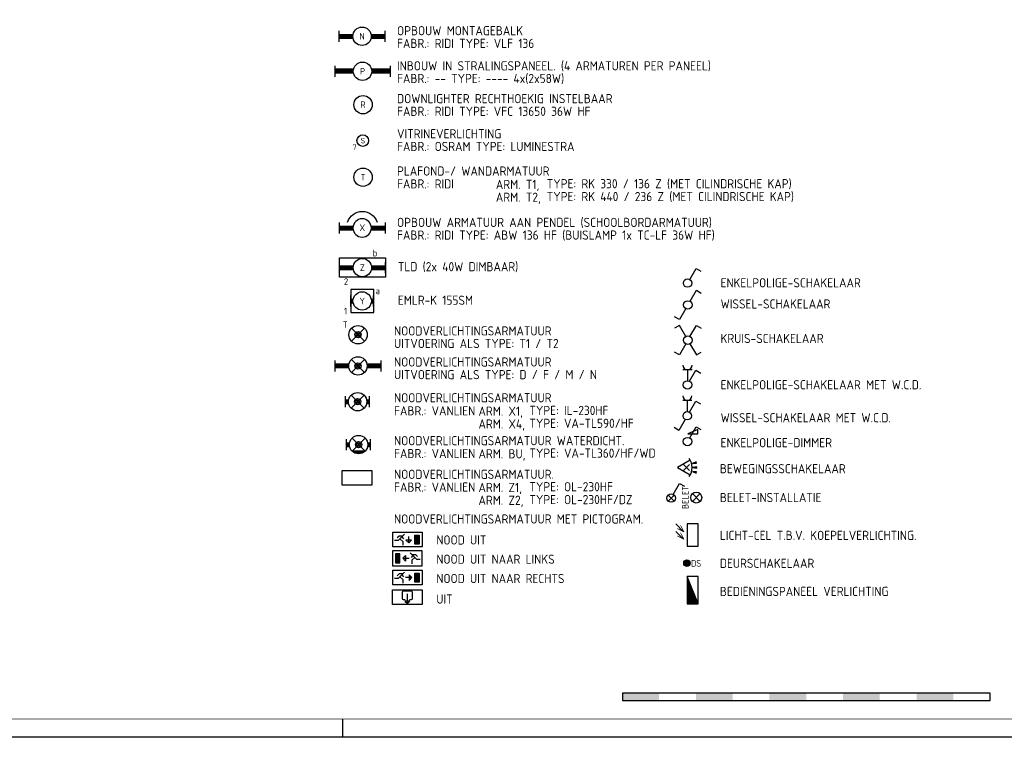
# Model space of a CAD drawing. Header units: millimetres. Extents: x 89505 to 240707, y 191 to 84291.
# Tile 27 of 50: x 195419 to 222193, y 191 to 19715. Entities that reach past the tile are written whole.
import ezdxf
from ezdxf.enums import TextEntityAlignment as Align

# ---------------------------------------------------------------- set-up
doc = ezdxf.new("R2010")
doc.units = ezdxf.units.MM
doc.header["$LTSCALE"] = 100
doc.layers.get('0').update_dxf_attribs({"linetype": 'CONTINUOUS'})
for name, color, linetype in [('71', 2, 'CONTINUOUS'), ('EB63101-_ATTRIB', 2, 'CONTINUOUS'), ('EB6331--_ATTRIB', 2, 'CONTINUOUS'), ('EB63501-_ATTRIB', 2, 'CONTINUOUS'), ('EB6521--_ATTRIB', 2, 'CONTINUOUS'), ('EL63101-_LICHT-ARM', 3, 'CONTINUOUS'), ('EL63101-LICHT-ARM', 3, 'CONTINUOUS'), ('EL63102-_LICHT-SCH', 3, 'CONTINUOUS'), ('EL63105-_LICHT-KAST', 3, 'CONTINUOUS'), ('EL63202-_NOODVRL-TXT', 3, 'CONTINUOUS'), ('EL6331--_BELET230V', 3, 'CONTINUOUS'), ('EL63501-_NOODVRL-ARM', 3, 'CONTINUOUS'), ('EL6521--_BEWAKING', 3, 'CONTINUOUS'), ('LIJN025', 10, 'CONTINUOUS'), ('LIJN050', 90, 'CONTINUOUS'), ('SCHAALBALK', 10, 'CONTINUOUS'), ('TEKST25', 10, 'CONTINUOUS'), ('TEKST35', 50, 'CONTINUOUS'), ('TEKST50', 90, 'CONTINUOUS')]:
    doc.layers.add(name, color=color, linetype=linetype)
doc.styles.add('1_8', font='ISO', dxfattribs={"height": 1.8})
doc.styles.add('2_0', font='iso', dxfattribs={"height": 200})
doc.styles.add('3_5', font='iso', dxfattribs={"height": 3.5})
doc.styles.add('ISO', font='ISO.shx')
doc.styles.add('MAATVOERING', font='iso.shx')
doc.styles.add('ROMAND', font='romand')

# ---------------------------------------------------------------- blocks, each defined once
blk = doc.blocks.new('A0-GE')
at = {"layer": 'LIJN025'}
blk.add_line((1135, 0), (1135, 5), dxfattribs=at)
blk.add_lwpolyline([(1500, 841), (1500, 0), (0, 0), (0, 841)], close=True, dxfattribs=at)
at = {"layer": 'LIJN050', "const_width": 0.2}
blk.add_lwpolyline([(1495, 836), (25, 836), (25, 5), (1495, 5)], close=True, dxfattribs=at)
at = {"layer": 'SCHAALBALK'}
for p, q in [((1211, 12), (1211, 10)), ((1311, 12), (1211, 12)), ((1311, 10), (1311, 12)), ((1211, 10), (1311, 10))]:
    blk.add_line(p, q, dxfattribs=at)
for points in [[(1211, 10), (1211, 12), (1221, 10), (1221, 12)], [(1231, 10), (1231, 12), (1241, 10), (1241, 12)], [(1251, 10), (1251, 12), (1261, 10), (1261, 12)], [(1271, 10), (1271, 12), (1281, 10), (1281, 12)], [(1291, 10), (1291, 12), (1301, 10), (1301, 12)]]:
    blk.add_solid(points, dxfattribs=at)
at = {"layer": 'TEKST25', "style": 'ROMAND', "width": 2.899115}
blk.add_attdef('STATUS', text='', height=2.5, dxfattribs=at).set_placement((1454, 71.5), (1493, 71.5), align=Align.FIT)
at = {"layer": 'TEKST25', "style": 'ISO'}
for tag, p in [('E', (1455.25, 66)), ('NAAM-E', (1466.75, 66)), ('DATUM-E', (1485, 66)), ('D', (1455.25, 61)), ('NAAM-D', (1466.75, 61)), ('DATUM-D', (1485, 61)), ('C', (1455.25, 56)), ('NAAM-C', (1466.75, 56)), ('DATUM-C', (1485, 56)), ('B', (1455.25, 51)), ('NAAM-B', (1466.75, 51)), ('DATUM-B', (1485, 51)), ('A', (1455.25, 46)), ('NAAM-A', (1466.75, 46)), ('DATUM-A', (1485, 46))]:
    blk.add_attdef(tag, text='', height=2.5, dxfattribs=at).set_placement(p, align=Align.CENTER)
for tag, p in [('DATUM', (1332.75, 36.25)), ('SCHAAL', (1368, 36.25)), ('GETEKEND', (1398.25, 36.25)), ('GECONTOL.', (1433, 36.25)), ('FORMAAT', (1463.25, 28.25))]:
    blk.add_attdef(tag, p, '', height=2.5, dxfattribs=at)
at = {"layer": 'TEKST35', "style": 'ISO'}
for tag, p in [('PROJECT', (1334.5, 72.5)), ('PLAATS', (1334.5, 63.5)), ('INSTALLATIE-REGEL1', (1334.5, 52.5)), ('INSTALLATIE-REGEL2', (1334.5, 43.5))]:
    blk.add_attdef(tag, p, '', height=4, dxfattribs=at)
blk.add_attdef('PROJ.NR.', text='', height=4, dxfattribs=at).set_placement((1481, 23), align=Align.CENTER)
at = {"layer": 'TEKST50', "style": 'ISO'}
blk.add_attdef('FILE-NAAM', text='', height=5, dxfattribs=at).set_placement((1473.5, 7.5), align=Align.CENTER)
blk = doc.blocks.new('EJ3T01W')
at = {"color": 0}
for p, q in [((-3.25, -1.5), (-3.25, 1.5)), ((-3.25, 0.52), (-2.44, 0.52)), ((-3.25, 0.17), (-2.49, 0.17)), ((-1.77, 1.77), (1.77, -1.77)), ((1.77, 1.77), (-1.77, -1.77)), ((2.44, 0.52), (3.25, 0.52)), ((2.49, 0.17), (3.25, 0.17)), ((3.25, -1.5), (3.25, 1.5)), ((-3.25, -0.17), (-2.49, -0.17)), ((-3.25, -0.52), (-2.44, -0.52)), ((2.44, -0.52), (3.25, -0.52)), ((2.49, -0.17), (3.25, -0.17))]:
    blk.add_line(p, q, dxfattribs=at)
for p, q in [((1.77, -1.77), (-1.77, -1.77)), ((1.48, -2.02), (-1.48, -2.02)), ((1.05, -2.27), (-1.05, -2.27))]:
    blk.add_line(p, q)
at = {"color": 6}
blk.add_lwpolyline([(1.77, -1.77), (1.75, -1.75)], dxfattribs=at)
at = {"color": 0}
for radius in [2.5, 0.85, 0.5]:
    blk.add_circle((0, 0), radius, dxfattribs=at)
at = {"color": 6, "style": '1_8'}
for tag, flags, p in [('A_CODE', 8, (-3.5, 2.75)), ('SCHAK', 8, (3.5, 2.75)), ('GROEP', 8, (-3.5, -2.75)), ('KAST', 9, (3.5, -2.75))]:
    blk.add_attdef(tag, text='', height=1.8, dxfattribs=dict(at, flags=flags)).set_placement(p, align=Align.MIDDLE)
blk = doc.blocks.new('ES3S1-R')
blk.add_lwpolyline([(0.1, 2.12), (2.75, 2.12), (2.75, 3.25)], close=True)
blk.add_lwpolyline([(0.58, 1), (2.31, 4), (3.61, 3.25)])
blk.add_circle((0, 0), 1.15)
at = {"style": '1_8'}
for tag, flags, p in [('SCHAK', 8, (3, 5.5)), ('KAST', 9, (-3, 0.5)), ('M_CODE', 9, (0, 0)), ('DOEL', 9, (-3, -2)), ('GROEP', 9, (-3, -4.5))]:
    blk.add_attdef(tag, text='', height=1.8, dxfattribs=dict(at, flags=flags)).set_placement(p, align=Align.MIDDLE_CENTER)
blk = doc.blocks.new('ES3N026')
for p, q in [((-1.5, 0.75), (-1, 0.25)), ((0.38, -0.88), (0.38, 0.87)), ((2.25, 1.25), (2.25, -1.25)), ((2.5, 1.25), (2.5, -1.25)), ((2.75, 1.25), (2.75, -1.25)), ((3, 1.25), (3, -1.25))]:
    blk.add_line(p, q)
for points in [[(4.01, 2.01), (4.01, -1.98), (-3.99, -1.98), (-3.99, 2.01)], [(3.25, -1.25), (2, -1.25), (2, 1.25), (3.25, 1.25)], [(0.38, -0.88), (1.12, -0.13), (-0.37, -0.13)]]:
    blk.add_lwpolyline(points, close=True)
for points in [[(-0.75, 1.5), (-2.5, -0.25), (-3.5, -0.25)], [(-1.25, 1), (-2.25, 1), (-2.75, 0.5)], [(-2, 0.25), (-1.25, -0.5), (-1.25, -1.5)]]:
    blk.add_lwpolyline(points)
at = {"style": '1_8'}
for tag, flags, p in [('A_CODE', 8, (-3.5, 2.75)), ('SCHAK', 8, (3.5, 2.75)), ('GROEP', 8, (-3.5, -2.75)), ('KAST', 9, (3.5, -2.75))]:
    blk.add_attdef(tag, text='', height=1.8, dxfattribs=dict(at, flags=flags)).set_placement(p, align=Align.MIDDLE_CENTER)
at = {"color": 2, "style": '1_8', "flags": 8}
blk.add_attdef('NUMMER', text='', height=1.8, dxfattribs=at).set_placement((4, 3.75), align=Align.MIDDLE)
blk = doc.blocks.new('ES3N046')
blk.add_line((0, -1.75), (0, 0.875))
for points in [[(4, -2), (-4, -2), (-4, 2), (4, 2)], [(0, -1.75), (0.65625, -1.09375), (-0.65625, -1.09375)]]:
    blk.add_lwpolyline(points, close=True)
blk.add_lwpolyline([(-0.546875, -0.765625), (-0.875, -0.765625, -0.4142135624), (-1.3125, -0.328125), (-1.3125, 1.3125, -0.4142135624), (-0.875, 1.75), (0.875, 1.75, -0.4142135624), (1.3125, 1.3125), (1.3125, -0.328125, -0.4142135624), (0.875, -0.765625), (0.546875, -0.765625, -0.4142135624)], format="xyb")
at = {"style": '1_8'}
for tag, flags, p in [('A_CODE', 8, (-3.5, 2.75)), ('SCHAK', 8, (3.5, 2.75)), ('GROEP', 8, (-3.5, -2.75)), ('KAST', 9, (3.5, -2.75))]:
    blk.add_attdef(tag, text='', height=1.8, dxfattribs=dict(at, flags=flags)).set_placement(p, align=Align.MIDDLE_CENTER)
at = {"style": '1_8', "flags": 8}
blk.add_attdef('NUMMER', text='', height=1.8, dxfattribs=at).set_placement((4, 3.75), align=Align.MIDDLE)
blk = doc.blocks.new('ES3N024')
for p, q in [((-1.5, 0.75), (-1, 0.25)), ((1.25, 0), (-0.5, 0)), ((2.25, 1.25), (2.25, -1.25)), ((2.5, 1.25), (2.5, -1.25)), ((2.75, 1.25), (2.75, -1.25)), ((3, 1.25), (3, -1.25))]:
    blk.add_line(p, q)
for points in [[(4.01, 2.01), (4.01, -1.98), (-3.99, -1.98), (-3.99, 2.01)], [(1.25, 0), (0.5, 0.75), (0.5, -0.75)], [(3.25, -1.25), (2, -1.25), (2, 1.25), (3.25, 1.25)]]:
    blk.add_lwpolyline(points, close=True)
for points in [[(-0.75, 1.5), (-2.5, -0.25), (-3.5, -0.25)], [(-1.25, 1), (-2.25, 1), (-2.75, 0.5)], [(-2, 0.25), (-1.25, -0.5), (-1.25, -1.5)]]:
    blk.add_lwpolyline(points)
at = {"style": '1_8'}
for tag, flags, p in [('A_CODE', 8, (-3.5, 2.75)), ('SCHAK', 8, (3.5, 2.75)), ('GROEP', 8, (-3.5, -2.75)), ('KAST', 9, (3.5, -2.75))]:
    blk.add_attdef(tag, text='', height=1.8, dxfattribs=dict(at, flags=flags)).set_placement(p, align=Align.MIDDLE_CENTER)
at = {"color": 2, "style": '1_8', "flags": 8}
blk.add_attdef('NUMMER', text='', height=1.8, dxfattribs=at).set_placement((4, 3.75), align=Align.MIDDLE)
blk = doc.blocks.new('ES3N021')
for p, q in [((-3, 1.25), (-3, -1.25)), ((-2.75, 1.25), (-2.75, -1.25)), ((-2.5, 1.25), (-2.5, -1.25)), ((-2.25, 1.25), (-2.25, -1.25)), ((-1.25, 0), (0.5, 0)), ((1.5, 0.75), (1, 0.25))]:
    blk.add_line(p, q)
for points in [[(-4, 2), (-4, -2), (4, -2), (4, 2)], [(-3.25, -1.25), (-2, -1.25), (-2, 1.25), (-3.25, 1.25)], [(-1.25, 0), (-0.5, 0.75), (-0.5, -0.75)]]:
    blk.add_lwpolyline(points, close=True)
for points in [[(0.75, 1.5), (2.5, -0.25), (3.5, -0.25)], [(1.25, 1), (2.25, 1), (2.75, 0.5)], [(2, 0.25), (1.25, -0.5), (1.25, -1.5)]]:
    blk.add_lwpolyline(points)
at = {"style": '1_8'}
for tag, flags, p in [('A_CODE', 8, (-3.5, 2.75)), ('SCHAK', 8, (3.5, 2.75)), ('GROEP', 8, (-3.5, -2.75)), ('KAST', 9, (3.5, -2.75))]:
    blk.add_attdef(tag, text='', height=1.8, dxfattribs=dict(at, flags=flags)).set_placement(p, align=Align.MIDDLE_CENTER)
at = {"style": '1_8', "flags": 8}
blk.add_attdef('NUMMER', text='', height=1.8, dxfattribs=at).set_placement((4, 3.75), align=Align.MIDDLE)
blk = doc.blocks.new('ES3N001')
blk.add_lwpolyline([(4.01, 2.01), (4.01, -1.98), (-3.99, -1.98), (-3.99, 2.01)], close=True)
at = {"style": '1_8'}
for tag, flags, p in [('A_CODE', 8, (-3.5, 2.75)), ('SCHAK', 8, (3.5, 2.75)), ('GROEP', 8, (-3.5, -2.75)), ('KAST', 9, (3.5, -2.75))]:
    blk.add_attdef(tag, text='', height=1.8, dxfattribs=dict(at, flags=flags)).set_placement(p, align=Align.MIDDLE_CENTER)
at = {"color": 2, "flags": 8}
for tag, height, style, p in [('NUMMER', 1.8, '1_8', (4, 3.75)), ('TEKST', 2, '2_0', (0, 0))]:
    blk.add_attdef(tag, text='', height=height, dxfattribs=dict(at, style=style)).set_placement(p, align=Align.MIDDLE)
blk = doc.blocks.new('ES652102')
for p, q in [((-1.5, 0.9), (-1.5, -0.9)), ((-1.25, 1.22), (-1.25, -1.22)), ((-1, 1.44), (-1, -1.44)), ((-0.75, 1.58), (-0.75, -1.58)), ((-0.5, 1.68), (-0.5, -1.68)), ((-0.25, 1.73), (-0.25, -1.73)), ((0, 1.75), (0, -1.75)), ((0.25, 1.73), (0.25, -1.73)), ((0.5, 1.68), (0.5, -1.68)), ((0.75, 1.58), (0.75, -1.58)), ((1, 1.44), (1, -1.44)), ((1.25, 1.22), (1.25, -1.22)), ((1.5, -0.9), (1.5, 0.9))]:
    blk.add_line(p, q)
blk.add_circle((0, 0), 1.75)
at = {"style": '1_8'}
for tag, p in [('NUMMER', (0, 3.5)), ('CODE', (0, 0))]:
    blk.add_attdef(tag, text='', height=1.8, dxfattribs=at).set_placement(p, align=Align.MIDDLE)
at = {"style": '1_8', "flags": 9}
blk.add_attdef('M_CODE', text='', height=1.8, dxfattribs=at).set_placement((0, 0), align=Align.MIDDLE)
blk = doc.blocks.new('ES111262')
for p, q in [((-5, -2), (5, 2)), ((-5, 1.75), (4.375, 1.75)), ((-5, 1.5), (3.75, 1.5)), ((-5, 1.25), (3.125, 1.25)), ((-5, 1), (2.5, 1)), ((-5, 0.75), (1.875, 0.75)), ((-5, 0.5), (1.25, 0.5)), ((-5, 0.25), (0.625, 0.25)), ((-5, 0), (0, 0)), ((-5, -0.25), (-0.625, -0.25)), ((-5, -0.5), (-1.25, -0.5)), ((-5, -0.75), (-1.875, -0.75)), ((-5, -1), (-2.5, -1)), ((-5, -1.25), (-3.125, -1.25)), ((-5, -1.5), (-3.75, -1.5)), ((-5, -1.75), (-4.375, -1.75)), ((-5, -2), (5, -2))]:
    blk.add_line(p, q)
blk.add_lwpolyline([(-5, -2), (5, -2), (5, 2), (-5, 2)], close=True)
for tag, height, style, flags, p in [('GROEPI', 1.8, '1_8', 9, (0, 9.5)), ('GROEP', 1.8, '1_8', 8, (0, 7.5)), ('CODE', 3.5, '3_5', 8, (0, 4.5)), ('M_CODE', 1.8, '1_8', 9, (0, 0)), ('KAST', 1.8, '1_8', 9, (0, -3.5)), ('VERMOGEN', 1.8, '1_8', 9, (0, -5.5)), ('DOEL', 1.8, '1_8', 9, (0, -7.5)), ('VERMOGENI', 1.8, '1_8', 9, (0, -9.5)), ('DOELI', 1.8, '1_8', 9, (0, -11.5))]:
    blk.add_attdef(tag, text='', height=height, dxfattribs=dict(style=style, flags=flags)).set_placement(p, align=Align.MIDDLE_CENTER)
at = {"style": '1_8', "flags": 9}
blk.add_attdef('RUIMTE', text='', height=1.8, dxfattribs=at).set_placement((0, -9.5), align=Align.MIDDLE)
blk = doc.blocks.new('ES081001')
for p, q in [((1.06, -1.06), (-1.06, 1.06)), ((-1.06, -1.06), (1.06, 1.06))]:
    blk.add_line(p, q)
blk.add_circle((0, 0), 1.5)
at = {"color": 2, "style": '1_8', "flags": 8}
for tag, p in [('NUMMER', (0, 5.5)), ('CODE', (0, 3))]:
    blk.add_attdef(tag, text='', height=1.8, dxfattribs=at).set_placement(p, align=Align.MIDDLE)
at = {"style": '1_8', "flags": 8}
blk.add_attdef('M_CODE', text='', height=1.8, dxfattribs=at).set_placement((0, 0), align=Align.MIDDLE_CENTER)
blk = doc.blocks.new('ES050601')
for p, q in [((-3, 3), (-1, 1)), ((-3, 1), (-1, -1))]:
    blk.add_line(p, q)
blk.add_lwpolyline([(0, -3), (3, -3), (3, 3), (0, 3)], close=True)
at = {"style": '1_8'}
for p in [(-1.5, 1.5), (-1.5, -0.5)]:
    blk.add_text('V', height=2, rotation=45, dxfattribs=at).set_placement(p, align=Align.MIDDLE)
for tag, flags, p in [('SCHAK', 8, (3, 5.5)), ('KAST', 9, (-3, 0.5)), ('M_CODE', 9, (0, 0)), ('DOEL', 9, (-3, -2)), ('GROEP', 9, (-3, -4.5))]:
    blk.add_attdef(tag, text='', height=1.8, dxfattribs=dict(at, flags=flags)).set_placement(p, align=Align.MIDDLE_CENTER)
blk = doc.blocks.new('ES652116')
for p, q in [((-0.81, -0.81), (0.81, 0.81)), ((0.81, -0.81), (-0.81, 0.81)), ((1.56, 1.09), (2.62, 1.37)), ((1.7, 0), (2.8, 0)), ((1.56, -1.09), (2.62, -1.37))]:
    blk.add_line(p, q)
blk.add_lwpolyline([(0.96, 2), (-2.5, 0), (0.96, -2)])
for points in [[(2.67, 1.18), (2.57, 1.56), (1.56, 1.09)], [(2.8, -0.2), (2.8, 0.2), (1.7, 0)], [(2.57, -1.56), (2.67, -1.18), (1.56, -1.09)]]:
    blk.add_lwpolyline(points, close=True)
blk.add_arc((-2.5, 0), 4, 322.8192, 37.1808)
at = {"style": '1_8'}
for tag, flags, p in [('SCHAK', 8, (3, 5.5)), ('KAST', 9, (-3, 0.5)), ('M_CODE', 9, (0, 0)), ('DOEL', 9, (-3, -2)), ('GROEP', 9, (-3, -4.5))]:
    blk.add_attdef(tag, text='', height=1.8, dxfattribs=dict(at, flags=flags)).set_placement(p, align=Align.MIDDLE_CENTER)
at = {"style": '1_8', "flags": 8}
blk.add_attdef('CODE', text='', height=1.8, dxfattribs=at).set_placement((0, 0), align=Align.MIDDLE)
blk = doc.blocks.new('ES3S1--L')
for p, q in [((-0.81, -0.81), (0.81, 0.81)), ((0.81, -0.81), (-0.81, 0.81))]:
    blk.add_line(p, q)
blk.add_lwpolyline([(0.58, 1), (2.31, 4), (3.61, 3.25)])
blk.add_circle((0, 0), 1.15)
at = {"style": '1_8'}
for tag, flags, p in [('SCHAK', 8, (3, 5.5)), ('KAST', 9, (-3, 0.5)), ('M_CODE', 9, (0, 0)), ('DOEL', 9, (-3, -2)), ('GROEP', 9, (-3, -4.5))]:
    blk.add_attdef(tag, text='', height=1.8, dxfattribs=dict(at, flags=flags)).set_placement(p, align=Align.MIDDLE_CENTER)
blk = doc.blocks.new('EJ3T01')
at = {"color": 0}
for p, q in [((-3.25, -1.5), (-3.25, 1.5)), ((-3.25, 0.52), (-2.44, 0.52)), ((-3.25, 0.17), (-2.49, 0.17)), ((-1.77, 1.77), (1.77, -1.77)), ((1.77, 1.77), (-1.77, -1.77)), ((2.44, 0.52), (3.25, 0.52)), ((2.49, 0.17), (3.25, 0.17)), ((3.25, -1.5), (3.25, 1.5)), ((-3.25, -0.17), (-2.49, -0.17)), ((-3.25, -0.52), (-2.44, -0.52)), ((2.44, -0.52), (3.25, -0.52)), ((2.49, -0.17), (3.25, -0.17))]:
    blk.add_line(p, q, dxfattribs=at)
at = {"color": 6}
blk.add_lwpolyline([(1.77, -1.77), (1.75, -1.75)], dxfattribs=at)
at = {"color": 0}
for radius in [2.5, 0.85, 0.5]:
    blk.add_circle((0, 0), radius, dxfattribs=at)
at = {"color": 6, "style": '1_8'}
for tag, flags, p in [('A_CODE', 8, (-3.5, 2.75)), ('SCHAK', 8, (3.5, 2.75)), ('GROEP', 8, (-3.5, -2.75)), ('KAST', 9, (3.5, -2.75))]:
    blk.add_attdef(tag, text='', height=1.8, dxfattribs=dict(at, flags=flags)).set_placement(p, align=Align.MIDDLE)
blk = doc.blocks.new('EJ3T21')
at = {"color": 0}
for p, q in [((-6.25, -1.5), (-6.25, 1.5)), ((-6.25, 0.52), (-2.44, 0.52)), ((-6.25, 0.17), (-2.49, 0.17)), ((-1.77, 1.77), (1.77, -1.77)), ((1.77, 1.77), (-1.77, -1.77)), ((2.44, 0.52), (6.25, 0.52)), ((2.49, 0.17), (6.25, 0.17)), ((6.25, -1.5), (6.25, 1.5)), ((-6.25, -0.17), (-2.49, -0.17)), ((-6.25, -0.52), (-2.44, -0.52)), ((2.44, -0.52), (6.25, -0.52)), ((2.49, -0.17), (6.25, -0.17))]:
    blk.add_line(p, q, dxfattribs=at)
at = {"color": 6}
blk.add_lwpolyline([(1.77, -1.77), (1.75, -1.75)], dxfattribs=at)
at = {"color": 0}
for radius in [2.5, 0.85, 0.5]:
    blk.add_circle((0, 0), radius, dxfattribs=at)
at = {"color": 6, "style": '1_8'}
for tag, flags, p in [('A_CODE', 8, (-3.5, 2.75)), ('SCHAK', 8, (3.5, 2.75)), ('GROEP', 8, (-3.5, -2.75)), ('KAST', 9, (3.5, -2.75))]:
    blk.add_attdef(tag, text='', height=1.8, dxfattribs=dict(at, flags=flags)).set_placement(p, align=Align.MIDDLE)
blk = doc.blocks.new('ES3G01')
at = {"color": 0}
for p, q in [((-1.77, 1.77), (1.77, -1.77)), ((1.77, 1.77), (-1.77, -1.77))]:
    blk.add_line(p, q, dxfattribs=at)
at = {"color": 6}
blk.add_lwpolyline([(1.77, -1.77), (1.75, -1.75)], dxfattribs=at)
blk.add_circle((0, 0), 2.5)
at = {"color": 0}
for radius in [0.85, 0.5]:
    blk.add_circle((0, 0), radius, dxfattribs=at)
at = {"color": 6, "style": '1_8'}
for tag, flags, p in [('A_CODE', 8, (-3.5, 2.75)), ('SCHAK', 8, (3.5, 2.75)), ('GROEP', 8, (-3.5, -2.75)), ('KAST', 9, (3.5, -2.75))]:
    blk.add_attdef(tag, text='', height=1.8, dxfattribs=dict(at, flags=flags)).set_placement(p, align=Align.MIDDLE)
blk = doc.blocks.new('EJ3T10')
at = {"color": 0}
for p, q in [((-3.12, -1.5), (-3.12, 1.5)), ((-3.12, 0.52), (-2.44, 0.52)), ((-3.12, 0.17), (-2.49, 0.17)), ((2.44, 0.52), (3.12, 0.52)), ((2.49, 0.17), (3.12, 0.17)), ((3.12, -1.5), (3.12, 1.5)), ((-3.12, -0.17), (-2.49, -0.17)), ((-3.12, -0.52), (-2.44, -0.52)), ((2.44, -0.52), (3.12, -0.52)), ((2.49, -0.17), (3.12, -0.17))]:
    blk.add_line(p, q, dxfattribs=at)
blk.add_circle((0, 0), 2.5, dxfattribs=at)
at = {"color": 6, "style": '1_8'}
for tag, flags, p in [('SCHAK', 8, (3.5, 2.75)), ('A_CODE', 8, (0, 0)), ('GROEP', 8, (-3.5, -2.75)), ('KAST', 9, (3.5, -2.75))]:
    blk.add_attdef(tag, text='', height=1.8, dxfattribs=dict(at, flags=flags)).set_placement(p, align=Align.MIDDLE)
blk = doc.blocks.new('PENDEL')
at = {"color": 0}
for p, q in [((-6.25, -1.5), (-6.25, 1.5)), ((-6.25, 0.52), (-2.44, 0.52)), ((-6.25, 0.18), (-2.49, 0.18)), ((2.44, 0.52), (6.25, 0.52)), ((2.49, 0.18), (6.25, 0.18)), ((6.25, -1.5), (6.25, 1.5)), ((-6.25, -0.18), (-2.49, -0.18)), ((-6.25, -0.52), (-2.44, -0.52)), ((2.44, -0.52), (6.25, -0.52)), ((2.49, -0.18), (6.25, -0.18))]:
    blk.add_line(p, q, dxfattribs=at)
blk.add_circle((0, 0), 2.5, dxfattribs=at)
at = {"layer": 'EL63101-_LICHT-ARM'}
blk.add_arc((0.04, -0.3), 4.21, 197.6135, 342.3865, dxfattribs=at)
at = {"color": 6, "style": '1_8'}
for tag, flags, p in [('SCHAK', 8, (3.5, 2.75)), ('A_CODE', 8, (0, 0)), ('GROEP', 8, (-3.5, -2.75)), ('KAST', 9, (3.5, -2.75))]:
    blk.add_attdef(tag, text='', height=1.8, dxfattribs=dict(at, flags=flags)).set_placement(p, align=Align.MIDDLE)
at = {"style": '1_8', "flags": 8}
blk.add_attdef('M_CODE', text='', height=3.6, dxfattribs=at).set_placement((0, 0), align=Align.MIDDLE_CENTER)
blk = doc.blocks.new('EJ3T30')
at = {"color": 0}
for p, q in [((-7.5, -1.5), (-7.5, 1.5)), ((-7.5, 0.52), (-2.44, 0.52)), ((-7.5, 0.17), (-2.49, 0.17)), ((2.44, 0.52), (7.5, 0.52)), ((2.49, 0.17), (7.5, 0.17)), ((7.5, -1.5), (7.5, 1.5)), ((-7.5, -0.18), (-2.49, -0.18)), ((-7.5, -0.53), (-2.44, -0.53)), ((2.44, -0.53), (7.5, -0.53)), ((2.49, -0.18), (7.5, -0.18))]:
    blk.add_line(p, q, dxfattribs=at)
blk.add_circle((0, 0), 2.5, dxfattribs=at)
at = {"color": 6, "style": '1_8'}
for tag, flags, p in [('SCHAK', 8, (3.5, 2.75)), ('A_CODE', 8, (0, 0)), ('GROEP', 8, (-3.5, -2.75)), ('KAST', 9, (3.5, -2.75))]:
    blk.add_attdef(tag, text='', height=1.8, dxfattribs=dict(at, flags=flags)).set_placement(p, align=Align.MIDDLE)
blk = doc.blocks.new('ES3W1A---ES3S1')
for p, q in [((1.25, 4.15), (-1.25, 4.15)), ((0, 4.15), (0, 1.15))]:
    blk.add_line(p, q)
blk.add_lwpolyline([(0.58, 1), (2.31, 4), (3.61, 3.25)])
blk.add_circle((0, 0), 1.15)
blk.add_arc((0, 5.4), 1.25, 180, 0)
at = {"style": '1_8'}
for tag, flags, p in [('VERMOGEN', 9, (-2.5, 6.65)), ('GROEP', 8, (0, 7.15)), ('KAST', 9, (2.5, 6.65))]:
    blk.add_attdef(tag, text='', height=1.8, rotation=90, dxfattribs=dict(at, flags=flags)).set_placement(p, align=Align.MIDDLE)
at = {"style": '1_8', "width": 0.7, "flags": 8}
for tag, p in [('TAL', (-2.5, 6.65)), ('SCHAK', (2.5, 6.78)), ('DOEL', (-1.5, 2.65))]:
    blk.add_attdef(tag, text='', height=1.8, rotation=90, dxfattribs=at).set_placement(p, align=Align.MIDDLE)
at = {"style": '1_8'}
for tag, flags, p in [('SCHAK', 8, (3, 5.5)), ('KAST', 9, (-3, 0.5)), ('M_CODE', 9, (0, 0)), ('DOEL', 9, (-3, -2)), ('GROEP', 9, (-3, -4.5))]:
    blk.add_attdef(tag, text='', height=1.8, dxfattribs=dict(at, flags=flags)).set_placement(p, align=Align.MIDDLE_CENTER)
blk = doc.blocks.new('ES3W1A---ES3SW')
for p, q in [((1.25, 4.15), (-1.25, 4.15)), ((0, 4.15), (0, 1.15))]:
    blk.add_line(p, q)
for points in [[(0.58, 1), (2.31, 4), (3.61, 3.25)], [(-0.58, -1), (-2.31, -4), (-3.61, -3.25)]]:
    blk.add_lwpolyline(points)
blk.add_circle((0, 0), 1.15)
blk.add_arc((0, 5.4), 1.25, 180, 0)
at = {"style": '1_8'}
for tag, flags, p in [('VERMOGEN', 9, (-2.5, 6.65)), ('GROEP', 8, (0, 7.15)), ('KAST', 9, (2.5, 6.65))]:
    blk.add_attdef(tag, text='', height=1.8, rotation=90, dxfattribs=dict(at, flags=flags)).set_placement(p, align=Align.MIDDLE)
at = {"style": '1_8', "width": 0.7, "flags": 8}
for tag, p in [('TAL', (-2.5, 6.65)), ('SCHAK', (2.5, 6.78)), ('DOEL', (-1.5, 2.65))]:
    blk.add_attdef(tag, text='', height=1.8, rotation=90, dxfattribs=at).set_placement(p, align=Align.MIDDLE)
at = {"style": '1_8'}
for tag, flags, p in [('SCHAK', 8, (3, 5.5)), ('KAST', 9, (-3, 0.5)), ('M_CODE', 9, (0, 0)), ('DOEL', 9, (-3, -2)), ('GROEP', 9, (-3, -4.5))]:
    blk.add_attdef(tag, text='', height=1.8, dxfattribs=dict(at, flags=flags)).set_placement(p, align=Align.MIDDLE_CENTER)
blk = doc.blocks.new('ES3SX')
for points in [[(-0.58, 1), (-2.31, 4), (-3.61, 3.25)], [(0.58, 1), (2.31, 4), (3.61, 3.25)], [(-0.58, -1), (-2.31, -4), (-3.61, -3.25)], [(0.58, -1), (2.31, -4), (3.61, -3.25)]]:
    blk.add_lwpolyline(points)
blk.add_circle((0, 0), 1.15)
at = {"style": '1_8'}
for tag, flags, p in [('SCHAK', 8, (3, 5.5)), ('KAST', 9, (-3, 0.5)), ('M_CODE', 9, (0, 0)), ('DOEL', 9, (-3, -2)), ('GROEP', 9, (-3, -4.5))]:
    blk.add_attdef(tag, text='', height=1.8, dxfattribs=dict(at, flags=flags)).set_placement(p, align=Align.MIDDLE_CENTER)
blk = doc.blocks.new('ES3S1')
blk.add_lwpolyline([(0.58, 1), (2.31, 4), (3.61, 3.25)])
blk.add_circle((0, 0), 1.15)
at = {"style": '1_8'}
for tag, flags, p in [('SCHAK', 8, (3, 5.5)), ('KAST', 9, (-3, 0.5)), ('M_CODE', 9, (0, 0)), ('DOEL', 9, (-3, -2)), ('GROEP', 9, (-3, -4.5))]:
    blk.add_attdef(tag, text='', height=1.8, dxfattribs=dict(at, flags=flags)).set_placement(p, align=Align.MIDDLE_CENTER)
blk = doc.blocks.new('ES3SW')
for points in [[(0.58, 1), (2.31, 4), (3.61, 3.25)], [(-0.58, -1), (-2.31, -4), (-3.61, -3.25)]]:
    blk.add_lwpolyline(points)
blk.add_circle((0, 0), 1.15)
at = {"style": '1_8'}
for tag, flags, p in [('SCHAK', 8, (3, 5.5)), ('KAST', 9, (-3, 0.5)), ('M_CODE', 9, (0, 0)), ('DOEL', 9, (-3, -2)), ('GROEP', 9, (-3, -4.5))]:
    blk.add_attdef(tag, text='', height=1.8, dxfattribs=dict(at, flags=flags)).set_placement(p, align=Align.MIDDLE_CENTER)
blk = doc.blocks.new('ES3G00')
blk.add_circle((0, 0), 2.5)
at = {"color": 6, "style": '1_8'}
for tag, flags, p in [('SCHAK', 8, (3.5, 2.75)), ('A_CODE', 8, (0, 0)), ('GROEP', 8, (-3.5, -2.75)), ('KAST', 9, (3.5, -2.75))]:
    blk.add_attdef(tag, text='', height=1.8, dxfattribs=dict(at, flags=flags)).set_placement(p, align=Align.MIDDLE)
blk = doc.blocks.new('EJ3T20')
at = {"color": 0}
for p, q in [((-6.25, -1.5), (-6.25, 1.5)), ((-6.25, 0.52), (-2.44, 0.52)), ((-6.25, 0.17), (-2.49, 0.17)), ((2.44, 0.52), (6.25, 0.52)), ((2.49, 0.17), (6.25, 0.17)), ((6.25, -1.5), (6.25, 1.5)), ((-6.25, -0.17), (-2.49, -0.17)), ((-6.25, -0.52), (-2.44, -0.52)), ((2.44, -0.52), (6.25, -0.52)), ((2.49, -0.17), (6.25, -0.17))]:
    blk.add_line(p, q, dxfattribs=at)
blk.add_circle((0, 0), 2.5, dxfattribs=at)
at = {"color": 6, "style": '1_8'}
for tag, flags, p in [('SCHAK', 8, (3.5, 2.75)), ('A_CODE', 8, (0, 0)), ('GROEP', 8, (-3.5, -2.75)), ('KAST', 9, (3.5, -2.75))]:
    blk.add_attdef(tag, text='', height=1.8, dxfattribs=dict(at, flags=flags)).set_placement(p, align=Align.MIDDLE)

msp = doc.modelspace()

# ---------------------------------------------------------------- linework, layer by layer
at = {"layer": '71', "color": 50}
for p, q in [((205051, 12374), (204419, 12374)), ((204419, 12374), (204419, 11749)), ((205051, 11749), (205051, 12374)), ((204419, 11749), (205051, 11749))]:
    msp.add_line(p, q, dxfattribs=at)
at = {"layer": 'LIJN025', "color": 50}
for p, q in [((204115, 12712), (204115, 13232)), ((204115, 13232), (205363, 13232)), ((205363, 13232), (205363, 12712)), ((205363, 12712), (204115, 12712))]:
    msp.add_line(p, q, dxfattribs=at)

# ---------------------------------------------------------------- block references
at = {"xscale": 100, "yscale": 100, "zscale": 100}
msp.add_blockref('A0-GE', (90707, 191), dxfattribs=at)
at = {"layer": 'EL63101-_LICHT-ARM'}
ref = msp.add_blockref('EJ3T20', (204730, 19264, 3500), dxfattribs=dict(at, xscale=100, yscale=100, zscale=100))
ref.add_attrib('A_CODE', 'N', dxfattribs={"layer": 'EB63101-_ATTRIB', "color": 1, "height": 180, "style": '1_8', "flags": 8}).set_placement((204730, 19264, 3500), align=Align.MIDDLE)
ref = msp.add_blockref('EJ3T30', (204741, 18313), dxfattribs=dict(at, xscale=100, yscale=100, zscale=100, rotation=180))
ref.add_attrib('A_CODE', 'P', dxfattribs={"layer": 'EB63101-_ATTRIB', "color": 1, "height": 180, "style": '1_8', "flags": 8}).set_placement((204741, 18313), align=Align.MIDDLE)
ref = msp.add_blockref('ES3G00', (204755, 17402, 3500), dxfattribs=dict(at, xscale=100, yscale=100, zscale=100))
ref.add_attrib('A_CODE', 'R', dxfattribs={"layer": 'EB63101-_ATTRIB', "color": 1, "height": 180, "style": '1_8', "flags": 8}).set_placement((204755, 17402, 3500), align=Align.MIDDLE)
ref = msp.add_blockref('ES3G00', (204749, 16425, 1645), dxfattribs=dict(at, xscale=63.28125, yscale=63.28125, zscale=63.28125))
ref.add_attrib('A_CODE', 'S', dxfattribs={"layer": 'EB63101-_ATTRIB', "color": 210, "height": 150, "style": '1_8', "flags": 8}).set_placement((204749, 16425, 1645), align=Align.MIDDLE)
ref.add_attrib('GROEP', '7', dxfattribs={"layer": 'EB63101-_ATTRIB', "color": 210, "height": 150, "style": '1_8', "flags": 8}).set_placement((204527, 16251, 1645), align=Align.MIDDLE)
ref = msp.add_blockref('ES3G00', (204755, 15430, 3500), dxfattribs=dict(at, xscale=100, yscale=100, zscale=100))
ref.add_attrib('A_CODE', 'T', dxfattribs={"layer": 'EB63101-_ATTRIB', "color": 1, "height": 180, "style": '1_8', "flags": 8}).set_placement((204755, 15430, 3500), align=Align.MIDDLE)
ref = msp.add_blockref('EJ3T20', (204737, 12969, 3500), dxfattribs=dict(at, xscale=100, yscale=100, zscale=100))
ref.add_attrib('A_CODE', 'Z', dxfattribs={"layer": 'EB63101-_ATTRIB', "color": 1, "height": 180, "style": '1_8', "flags": 8}).set_placement((204737, 12969, 3500), align=Align.MIDDLE)
ref.add_attrib('GROEP', '2', dxfattribs={"layer": 'EB63101-_ATTRIB', "color": 1, "height": 180, "style": '1_8', "flags": 8}).set_placement((204294, 12590, 3500), align=Align.MIDDLE)
ref.add_attrib('SCHAK', 'b', dxfattribs={"layer": 'EB63101-_ATTRIB', "color": 1, "height": 180, "style": '1_8', "flags": 8}).set_placement((205079, 13365, 3500), align=Align.MIDDLE)
ref = msp.add_blockref('EJ3T10', (204732, 12062), dxfattribs=dict(at, xscale=100, yscale=100, zscale=100))
ref.add_attrib('A_CODE', 'Y', dxfattribs={"layer": 'EB63101-_ATTRIB', "color": 1, "height": 180, "style": '1_8', "flags": 8}).set_placement((204732, 12062), align=Align.MIDDLE)
ref.add_attrib('GROEP', '1', dxfattribs={"layer": 'EB63101-_ATTRIB', "color": 1, "height": 180, "style": '1_8', "flags": 8}).set_placement((204282, 11787), align=Align.MIDDLE)
ref.add_attrib('SCHAK', 'a', dxfattribs={"layer": 'EB63101-_ATTRIB', "color": 1, "height": 180, "style": '1_8', "flags": 8}).set_placement((205157, 12337), align=Align.MIDDLE)
at = {"layer": 'EL63101-LICHT-ARM'}
ref = msp.add_blockref('PENDEL', (204732, 14048), dxfattribs=dict(at, xscale=-100, yscale=100, zscale=100, rotation=180))
ref.add_attrib('A_CODE', 'X', dxfattribs={"layer": 'EB63101-_ATTRIB', "color": 1, "height": 180, "style": '1_8', "flags": 8}).set_placement((204736, 14056), align=Align.MIDDLE)
at = {"layer": 'EL63102-_LICHT-SCH', "xscale": 100, "yscale": 100, "zscale": 100}
for name, p in [('ES3S1', (213581, 12549)), ('ES3SW', (213589, 11954)), ('ES3SX', (213588, 10996)), ('ES3W1A---ES3S1', (213577, 9777)), ('ES3W1A---ES3SW', (213573, 8941)), ('ES3S1-R', (213580, 8237)), ('ES652116', (213555, 7531)), ('ES050601', (213565, 5695))]:
    msp.add_blockref(name, p, dxfattribs=at)
at = {"layer": 'EL63102-_LICHT-SCH', "xscale": 100, "yscale": 100, "zscale": 100, "rotation": 359.9999999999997}
msp.add_blockref('ES3S1--L', (213134, 6700), dxfattribs=at)
at = {"layer": 'EL63105-_LICHT-KAST', "xscale": 75, "yscale": 75, "zscale": 75, "rotation": 90}
msp.add_blockref('ES111262', (213718, 4195), dxfattribs=at)
at = {"layer": 'EL63202-_NOODVRL-TXT', "xscale": 100, "yscale": 100, "zscale": 100}
for name, p in [('ES3N001', (204589, 7245)), ('ES3N026', (205960, 5568)), ('ES3N021', (205960, 5061)), ('ES3N024', (205960, 4536)), ('ES3N046', (205960, 4005))]:
    msp.add_blockref(name, p, dxfattribs=at)
at = {"layer": 'EL6331--_BELET230V'}
ref = msp.add_blockref('ES081001', (213816, 6715), dxfattribs=dict(at, xscale=100, yscale=100, zscale=100, rotation=90))
ref.add_attrib('CODE', 'BELET', dxfattribs={"layer": 'EB6331--_ATTRIB', "color": 1, "height": 180, "rotation": 90, "style": '1_8', "flags": 8}).set_placement((213516, 6715), align=Align.MIDDLE)
at = {"layer": 'EL63501-_NOODVRL-ARM'}
ref = msp.add_blockref('ES3G01', (204621, 11144), dxfattribs=dict(at, xscale=100, yscale=100, zscale=100))
ref.add_attrib('A_CODE', 'T', dxfattribs={"layer": 'EB63501-_ATTRIB', "color": 1, "height": 180, "style": '1_8', "flags": 8}).set_placement((204271, 11419), align=Align.MIDDLE)
at = {"layer": 'EL63501-_NOODVRL-ARM', "xscale": 100, "yscale": 100, "zscale": 100, "rotation": 180}
msp.add_blockref('EJ3T21', (204616, 10295), dxfattribs=at)
at = {"layer": 'EL63501-_NOODVRL-ARM', "xscale": 100, "yscale": 100, "zscale": 100}
for name, p in [('EJ3T01', (204607, 9322)), ('EJ3T01W', (204634, 8155))]:
    msp.add_blockref(name, p, dxfattribs=at)
at = {"layer": 'EL6521--_BEWAKING'}
ref = msp.add_blockref('ES652102', (213563, 4930), dxfattribs=dict(at, xscale=50, yscale=50, zscale=50))
ref.add_attrib('CODE', 'DS', dxfattribs={"layer": 'EB6521--_ATTRIB', "color": 1, "height": 180, "style": '1_8'}).set_placement((213812, 4925), align=Align.MIDDLE)

# ---------------------------------------------------------------- texts
at = {"layer": 'TEKST25'}
for s, style, p in [('OPBOUW MONTAGEBALK', 'MAATVOERING', (205680, 19290)), ('FABR.: RIDI TYPE: VLF 136', 'MAATVOERING', (205680, 18945)), ('INBOUW IN STRALINGSPANEEL. (4 ARMATUREN PER PANEEL)', 'MAATVOERING', (205680, 18335)), ('FABR.: -- TYPE: ---- 4x(2x58W)', 'MAATVOERING', (205680, 17990)), ('DOWNLIGHTER RECHTHOEKIG INSTELBAAR', 'MAATVOERING', (205680, 17443)), ('FABR.: RIDI TYPE: VFC 13650 36W HF', 'MAATVOERING', (205680, 17098)), ('VITRINEVERLICHTING', 'MAATVOERING', (205680, 16486)), ('FABR.: OSRAM TYPE: LUMINESTRA ', 'MAATVOERING', (205680, 16141)), ('PLAFOND-/ WANDARMATUUR', 'MAATVOERING', (205680, 15472)), ('FABR.: RIDI ', 'MAATVOERING', (205680, 15123)), ('ARM. T1, ', 'MAATVOERING', (208367, 15109)), ('TYPE: RK 330 / 136 Z (MET CILINDRISCHE KAP)', 'MAATVOERING', (209752, 15127)), ('ARM. T2, ', 'MAATVOERING', (208367, 14760)), ('TYPE: RK 440 / 236 Z (MET CILINDRISCHE KAP)', 'MAATVOERING', (209752, 14778)), ('OPBOUW ARMATUUR AAN PENDEL (SCHOOLBORDARMATUUR)', 'MAATVOERING', (205680, 14075)), ('FABR.: RIDI TYPE: ABW 136 HF (BUISLAMP 1x TC-LF 36W HF)', 'MAATVOERING', (205680, 13730)), ('TLD (2x 40W DIMBAAR)', 'ISO', (205702, 12870)), ('ENKELPOLIGE-SCHAKELAAR', 'MAATVOERING', (214478, 12432)), ('EMLR-K 155SM', 'ISO', (205702, 11958)), ('WISSEL-SCHAKELAAR', 'MAATVOERING', (214478, 11857)), ('NOODVERLICHTINGSARMATUUR ', 'MAATVOERING', (205599, 11123)), ('UITVOERING ALS TYPE: T1 / T2', 'MAATVOERING', (205599, 10781)), ('KRUIS-SCHAKELAAR', 'MAATVOERING', (214478, 10917)), ('NOODVERLICHTINGSARMATUUR', 'MAATVOERING', (205599, 10278)), ('UITVOERING ALS TYPE: D / F / M / N', 'MAATVOERING', (205599, 9934)), ('ENKELPOLIGE-SCHAKELAAR MET W.C.D.', 'MAATVOERING', (214478, 9658)), ('NOODVERLICHTINGSARMATUUR', 'MAATVOERING', (205599, 9304)), ('FABR.: VANLIEN ', 'MAATVOERING', (205599, 8949)), ('ARM. X1, ', 'MAATVOERING', (207895, 8940)), ('TYPE: IL-230HF', 'MAATVOERING', (209280, 8959)), ('ARM. X4, ', 'MAATVOERING', (207895, 8591)), ('TYPE: VA-TL590/HF', 'MAATVOERING', (209280, 8610)), ('WISSEL-SCHAKELAAR MET W.C.D.', 'MAATVOERING', (214478, 8761)), ('NOODVERLICHTINGSARMATUUR WATERDICHT.', 'MAATVOERING', (205599, 8136)), ('ENKELPOLIGE-DIMMER', 'MAATVOERING', (214478, 8082)), ('FABR.: VANLIEN ', 'MAATVOERING', (205599, 7787)), ('TYPE: VA-TL360/HF/WD', 'MAATVOERING', (209280, 7798)), ('ARM. BU, ', 'MAATVOERING', (207895, 7780)), ('BEWEGINGSSCHAKELAAR', 'MAATVOERING', (214459, 7374)), ('NOODVERLICHTINGSARMATUUR.', 'MAATVOERING', (205599, 7222)), ('FABR.: VANLIEN ', 'MAATVOERING', (205599, 6873)), ('ARM. Z1, ', 'MAATVOERING', (207895, 6864)), ('TYPE: OL-230HF', 'MAATVOERING', (209280, 6883)), ('ARM. Z2, ', 'MAATVOERING', (207895, 6516)), ('TYPE: OL-230HF/DZ', 'MAATVOERING', (209280, 6534)), ('BELET-INSTALLATIE', 'MAATVOERING', (214459, 6590)), ('NOODVERLICHTINGSARMATUUR MET PICTOGRAM.', 'MAATVOERING', (205599, 6006)), ('NOOD UIT', 'MAATVOERING', (206749, 5436)), ('LICHT-CEL T.B.V. KOEPELVERLICHTING.', 'MAATVOERING', (214459, 5560)), ('NOOD UIT NAAR LINKS', 'MAATVOERING', (206749, 4912)), ('DEURSCHAKELAAR', 'MAATVOERING', (214459, 4801)), ('NOOD UIT NAAR RECHTS', 'MAATVOERING', (206749, 4387)), ('BEDIENINGSPANEEL VERLICHTING', 'MAATVOERING', (214459, 4035)), ('UIT', 'MAATVOERING', (206749, 3827))]:
    msp.add_text(s, height=250, dxfattribs=dict(at, style=style)).set_placement(p)

doc.saveas('drawing.dxf')
